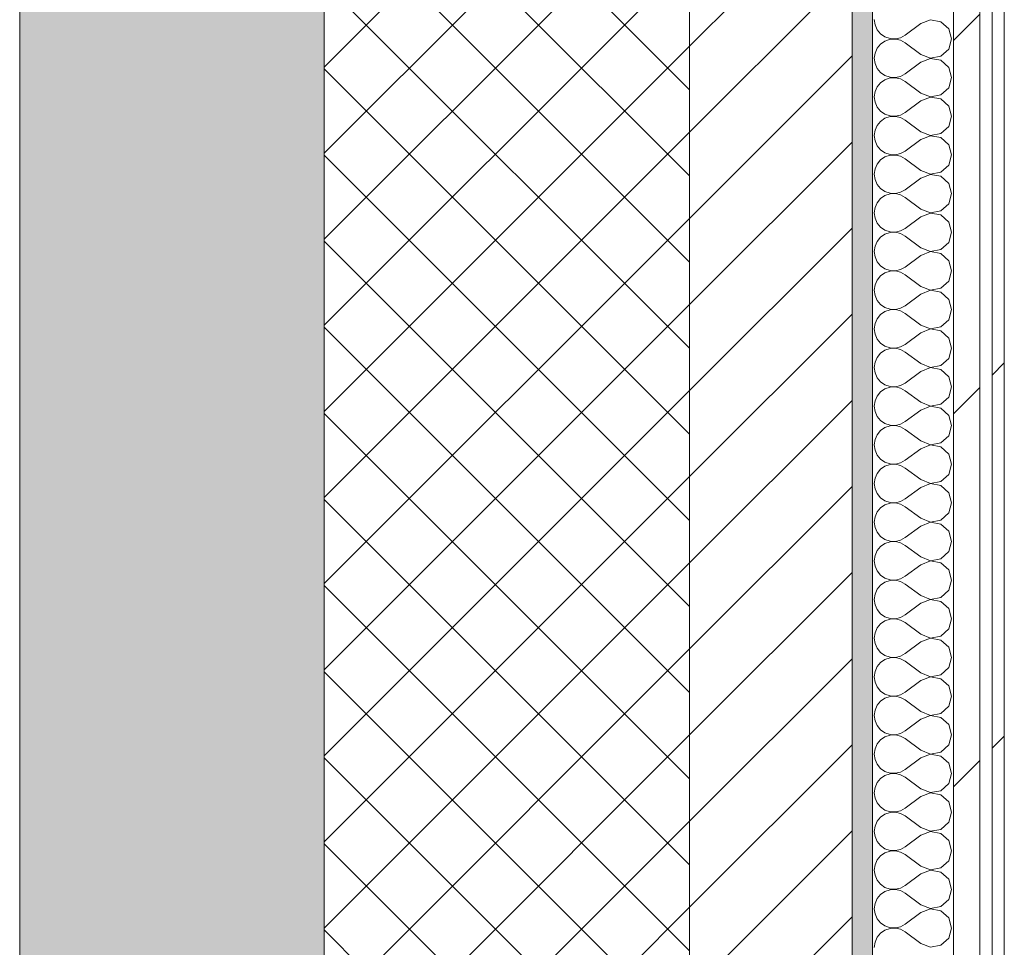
# Model space of a CAD drawing. Header units: millimetres. Extents: x -40968 to 11883, y -18816 to 4378.
# Tile 243 of 256: x -2101 to -1616, y -9810 to -9352. Entities that reach past the tile are written whole.
import ezdxf

# ---------------------------------------------------------------- set-up
doc = ezdxf.new("R2010")
doc.units = ezdxf.units.MM
doc.header["$MEASUREMENT"] = 0
doc.linetypes.add('Wipeout_Contour', pattern=[1000, 0, -1000])
doc.layers.add('12_FAÇ_Façana', color=7, linetype='Continuous')
doc.layers.add('Nuevo_08_E_Envans secs', color=7, linetype='Continuous')
for name, color, linetype, lineweight, true_color in [('12_FAÇ_Façana_Pluma_Nº__102', 7, 'Continuous', 5, 0xcccccc), ('12_FAÇ_Façana_Pluma_Nº__174', 7, 'Continuous', 13, 0xe4ad2c), ('12_FAÇ_Façana_Pluma_Nº__176', 7, 'Continuous', 15, 0x93a0c6), ('Nuevo_08_E_Envans secs_Pluma_Nº__102', 7, 'Continuous', 5, 0xcccccc), ('Nuevo_08_E_Envans secs_Pluma_Nº__171', 171, 'Continuous', 13, 0xaaaaff), ('Nuevo_08_E_Envans secs_Pluma_Nº__177', 7, 'Continuous', 15, 0xf7e046)]:
    doc.layers.add(name, color=color, linetype=linetype, lineweight=lineweight, true_color=true_color)
for name, color, linetype, lineweight in [('12_FAÇ_Façana_Pluma_Nº__2', 8, 'Continuous', 5), ('12_FAÇ_Façana_Pluma_Nº__7', 7, 'Continuous', 5), ('Nuevo_08_E_Envans secs_Pluma_Nº__1', 7, 'Continuous', 5)]:
    doc.layers.add(name, color=color, linetype=linetype, lineweight=lineweight)
pattern_1 = [(45, (0, 0), (-183.848, 183.848), [195, -65]), (45, (7e-14, 183.85), (-183.848, 183.848), [195, -65])]

# ---------------------------------------------------------------- blocks, each defined once
blk = doc.blocks.new('Muro_1_1', base_point=(-1681.11, -1193.98))
at = {"layer": '12_FAÇ_Façana_Pluma_Nº__102', "linetype": 'Continuous', "lineweight": 0, "true_color": 0xe5e5e5}
blk.add_hatch(color=254, dxfattribs=at).paths.add_polyline_path([(-2101.11, -10658.98), (-1951.11, -10658.98), (-1951.11, -7438.98), (-1971.11, -7438.98), (-1971.11, -6988.97), (-1951.11, -6988.97), (-1951.11, -1638.98), (-2101.11, -1638.98)])
at = {"layer": '12_FAÇ_Façana_Pluma_Nº__174', "linetype": 'Continuous', "lineweight": 13, "true_color": 0xe4ad2c}
h = blk.add_hatch(dxfattribs=at)
h.set_pattern_fill('SATE_Aislamiento_0001', color=42, style=0, pattern_type=2)
h.set_pattern_definition([(45, (0, 0), (-21.2132, 21.2132), []), (135, (0, 0), (21.2132, 21.2132), [])])
h.paths.add_polyline_path([(-1951.11, -7438.98), (-1951.11, -10658.98), (-1771.11, -10658.98), (-1771.11, -7438.98)])
at = {"layer": '12_FAÇ_Façana_Pluma_Nº__176', "linetype": 'Continuous', "lineweight": 0, "true_color": 0x495063}
blk.add_hatch(color=251, dxfattribs=at).paths.add_polyline_path([(-1691.11, -7438.98), (-1691.11, -10658.98), (-1681.11, -10658.98), (-1681.11, -7438.98)])
at = {"layer": '12_FAÇ_Façana_Pluma_Nº__2', "linetype": 'Continuous', "lineweight": 5}
h = blk.add_hatch(dxfattribs=at)
h.set_pattern_fill('Ceramic_0001', color=8, style=0, pattern_type=2)
h.set_pattern_definition([(45, (0, 0), (-21.2132, 21.2132), [])])
h.paths.add_polyline_path([(-1771.11, -7438.98), (-1771.11, -10658.98), (-1691.11, -10658.98), (-1691.11, -7438.98)])
at = {"layer": '12_FAÇ_Façana_Pluma_Nº__7', "color": 7, "linetype": 'Continuous', "lineweight": 5}
for p, q in [((-1951.11, -7438.98), (-1951.11, -10658.98)), ((-1771.11, -10658.98), (-1771.11, -7438.98)), ((-1691.11, -10658.98), (-1691.11, -7438.98))]:
    blk.add_line(p, q, dxfattribs=at)
at = {"layer": '12_FAÇ_Façana_Pluma_Nº__7', "color": 7, "linetype": 'Continuous', "lineweight": 5, "flags": 128}
for points in [[(-2101.11, -1638.98), (-2101.11, -10658.98)], [(-1681.11, -10658.98), (-1681.11, -7438.98)]]:
    blk.add_lwpolyline(points, dxfattribs=at)
blk = doc.blocks.new('*X357')
at = {"layer": 'Nuevo_08_E_Envans secs_Pluma_Nº__102', "color": 254, "linetype": 'Continuous', "lineweight": 5, "true_color": 0xcccccc}
for p, q in [((-1680.16, -9352.38), (-1679.79, -9354.98)), ((-1679.79, -9354.98), (-1678.73, -9357.39)), ((-1657.3, -9354.29), (-1664.92, -9360)), ((-1652.44, -9352.42), (-1657.3, -9354.29)), ((-1647.33, -9353.39), (-1652.44, -9352.42)), ((-1643.48, -9356.9), (-1647.33, -9353.39)), ((-1678.73, -9357.39), (-1677.06, -9359.41)), ((-1677.06, -9359.41), (-1674.89, -9360.9)), ((-1667.22, -9361.27), (-1664.92, -9360)), ((-1642.06, -9361.9), (-1643.48, -9356.9)), ((-1677.06, -9364.4), (-1678.73, -9366.42)), ((-1674.89, -9362.91), (-1677.06, -9364.4)), ((-1674.89, -9360.9), (-1672.4, -9361.74)), ((-1672.4, -9362.07), (-1674.89, -9362.91)), ((-1672.4, -9361.74), (-1669.78, -9361.87)), ((-1669.78, -9361.94), (-1672.4, -9362.07)), ((-1669.78, -9361.87), (-1667.22, -9361.27)), ((-1667.22, -9362.54), (-1669.78, -9361.94)), ((-1664.92, -9363.81), (-1667.22, -9362.54)), ((-1657.3, -9369.52), (-1664.92, -9363.81)), ((-1643.48, -9366.91), (-1642.06, -9361.9)), ((-1679.79, -9368.83), (-1680.16, -9371.43)), ((-1678.73, -9366.42), (-1679.79, -9368.83)), ((-1657.3, -9369.52), (-1652.44, -9371.39)), ((-1647.33, -9370.42), (-1643.48, -9366.91)), ((-1680.16, -9371.43), (-1679.79, -9374.03)), ((-1679.79, -9374.03), (-1678.73, -9376.44)), ((-1657.3, -9373.33), (-1664.92, -9379.05)), ((-1652.44, -9371.47), (-1657.3, -9373.33)), ((-1652.44, -9371.39), (-1647.33, -9370.42)), ((-1647.33, -9372.43), (-1652.44, -9371.47)), ((-1643.48, -9375.95), (-1647.33, -9372.43)), ((-1678.73, -9376.44), (-1677.06, -9378.46)), ((-1677.06, -9378.46), (-1674.89, -9379.95)), ((-1667.22, -9380.32), (-1664.92, -9379.05)), ((-1642.06, -9380.95), (-1643.48, -9375.95)), ((-1677.06, -9383.45), (-1678.73, -9385.47)), ((-1674.89, -9381.96), (-1677.06, -9383.45)), ((-1674.89, -9379.95), (-1672.4, -9380.79)), ((-1672.4, -9381.12), (-1674.89, -9381.96)), ((-1672.4, -9380.79), (-1669.78, -9380.91)), ((-1669.78, -9380.99), (-1672.4, -9381.12)), ((-1669.78, -9380.91), (-1667.22, -9380.32)), ((-1667.22, -9381.59), (-1669.78, -9380.99)), ((-1664.92, -9382.86), (-1667.22, -9381.59)), ((-1657.3, -9388.57), (-1664.92, -9382.86)), ((-1643.48, -9385.96), (-1642.06, -9380.95)), ((-1679.79, -9387.87), (-1680.16, -9390.48)), ((-1678.73, -9385.47), (-1679.79, -9387.87)), ((-1657.3, -9388.57), (-1652.44, -9390.44)), ((-1652.44, -9390.44), (-1647.33, -9389.47)), ((-1647.33, -9389.47), (-1643.48, -9385.96)), ((-1680.16, -9390.48), (-1679.79, -9393.08)), ((-1679.79, -9393.08), (-1678.73, -9395.48)), ((-1657.3, -9392.38), (-1664.92, -9398.1)), ((-1652.44, -9390.51), (-1657.3, -9392.38)), ((-1647.33, -9391.48), (-1652.44, -9390.51)), ((-1643.48, -9394.99), (-1647.33, -9391.48)), ((-1678.73, -9395.48), (-1677.06, -9397.51)), ((-1677.06, -9397.51), (-1674.89, -9398.99)), ((-1674.89, -9398.99), (-1672.4, -9399.83)), ((-1667.22, -9399.37), (-1664.92, -9398.1)), ((-1642.06, -9400), (-1643.48, -9394.99)), ((-1677.06, -9402.49), (-1678.73, -9404.52)), ((-1674.89, -9401.01), (-1677.06, -9402.49)), ((-1672.4, -9400.17), (-1674.89, -9401.01)), ((-1672.4, -9399.83), (-1669.78, -9399.96)), ((-1669.78, -9400.04), (-1672.4, -9400.17)), ((-1669.78, -9399.96), (-1667.22, -9399.37)), ((-1667.22, -9400.63), (-1669.78, -9400.04)), ((-1664.92, -9401.9), (-1667.22, -9400.63)), ((-1657.3, -9407.62), (-1664.92, -9401.9)), ((-1643.48, -9405.01), (-1642.06, -9400)), ((-1679.79, -9406.92), (-1680.16, -9409.52)), ((-1678.73, -9404.52), (-1679.79, -9406.92)), ((-1657.3, -9407.62), (-1652.44, -9409.49)), ((-1652.44, -9409.49), (-1647.33, -9408.52)), ((-1647.33, -9408.52), (-1643.48, -9405.01)), ((-1680.16, -9409.52), (-1679.79, -9412.13)), ((-1679.79, -9412.13), (-1678.73, -9414.53)), ((-1657.3, -9411.43), (-1664.92, -9417.14)), ((-1652.44, -9409.56), (-1657.3, -9411.43)), ((-1647.33, -9410.53), (-1652.44, -9409.56)), ((-1643.48, -9414.04), (-1647.33, -9410.53)), ((-1678.73, -9414.53), (-1677.06, -9416.55)), ((-1677.06, -9416.55), (-1674.89, -9418.04)), ((-1674.89, -9418.04), (-1672.4, -9418.88)), ((-1669.78, -9419.01), (-1667.22, -9418.41)), ((-1667.22, -9418.41), (-1664.92, -9417.14)), ((-1642.06, -9419.05), (-1643.48, -9414.04)), ((-1677.06, -9421.54), (-1678.73, -9423.56)), ((-1674.89, -9420.05), (-1677.06, -9421.54)), ((-1672.4, -9419.21), (-1674.89, -9420.05)), ((-1672.4, -9418.88), (-1669.78, -9419.01)), ((-1669.78, -9419.09), (-1672.4, -9419.21)), ((-1667.22, -9419.68), (-1669.78, -9419.09)), ((-1664.92, -9420.95), (-1667.22, -9419.68)), ((-1657.3, -9426.67), (-1664.92, -9420.95)), ((-1643.48, -9424.05), (-1642.06, -9419.05)), ((-1679.79, -9425.97), (-1680.16, -9428.57)), ((-1678.73, -9423.56), (-1679.79, -9425.97)), ((-1657.3, -9426.67), (-1652.44, -9428.53)), ((-1652.44, -9428.53), (-1647.33, -9427.57)), ((-1647.33, -9427.57), (-1643.48, -9424.05)), ((-1680.16, -9428.57), (-1679.79, -9431.17)), ((-1679.79, -9431.17), (-1678.73, -9433.58)), ((-1657.3, -9430.48), (-1664.92, -9436.19)), ((-1652.44, -9428.61), (-1657.3, -9430.48)), ((-1647.33, -9429.58), (-1652.44, -9428.61)), ((-1643.48, -9433.09), (-1647.33, -9429.58)), ((-1642.06, -9438.1), (-1643.48, -9433.09)), ((-1678.73, -9433.58), (-1677.06, -9435.6)), ((-1677.06, -9435.6), (-1674.89, -9437.09)), ((-1674.89, -9437.09), (-1672.4, -9437.93)), ((-1672.4, -9437.93), (-1669.78, -9438.06)), ((-1669.78, -9438.06), (-1667.22, -9437.46)), ((-1667.22, -9437.46), (-1664.92, -9436.19)), ((-1643.48, -9443.1), (-1642.06, -9438.1)), ((-1678.73, -9442.61), (-1679.79, -9445.02)), ((-1677.06, -9440.59), (-1678.73, -9442.61)), ((-1674.89, -9439.1), (-1677.06, -9440.59)), ((-1672.4, -9438.26), (-1674.89, -9439.1)), ((-1669.78, -9438.13), (-1672.4, -9438.26)), ((-1667.22, -9438.73), (-1669.78, -9438.13)), ((-1664.92, -9440), (-1667.22, -9438.73)), ((-1657.3, -9445.71), (-1664.92, -9440)), ((-1679.79, -9445.02), (-1680.16, -9447.62)), ((-1680.16, -9447.62), (-1679.79, -9450.22)), ((-1657.3, -9445.71), (-1652.44, -9447.58)), ((-1652.44, -9447.66), (-1657.3, -9449.52)), ((-1652.44, -9447.58), (-1647.33, -9446.61)), ((-1647.33, -9448.62), (-1652.44, -9447.66)), ((-1647.33, -9446.61), (-1643.48, -9443.1)), ((-1679.79, -9450.22), (-1678.73, -9452.63)), ((-1678.73, -9452.63), (-1677.06, -9454.65)), ((-1657.3, -9449.52), (-1664.92, -9455.24)), ((-1643.48, -9452.14), (-1647.33, -9448.62)), ((-1642.06, -9457.14), (-1643.48, -9452.14)), ((-1677.06, -9454.65), (-1674.89, -9456.14)), ((-1674.89, -9456.14), (-1672.4, -9456.98)), ((-1672.4, -9457.31), (-1674.89, -9458.15)), ((-1672.4, -9456.98), (-1669.78, -9457.1)), ((-1669.78, -9457.18), (-1672.4, -9457.31)), ((-1669.78, -9457.1), (-1667.22, -9456.51)), ((-1667.22, -9457.78), (-1669.78, -9457.18)), ((-1667.22, -9456.51), (-1664.92, -9455.24)), ((-1643.48, -9462.15), (-1642.06, -9457.14)), ((-1678.73, -9461.66), (-1679.79, -9464.06)), ((-1677.06, -9459.64), (-1678.73, -9461.66)), ((-1674.89, -9458.15), (-1677.06, -9459.64)), ((-1664.92, -9459.05), (-1667.22, -9457.78)), ((-1657.3, -9464.76), (-1664.92, -9459.05)), ((-1647.33, -9465.66), (-1643.48, -9462.15)), ((-1679.79, -9464.06), (-1680.16, -9466.67)), ((-1680.16, -9466.67), (-1679.79, -9469.27)), ((-1657.3, -9464.76), (-1652.44, -9466.63)), ((-1652.44, -9466.71), (-1657.3, -9468.57)), ((-1652.44, -9466.63), (-1647.33, -9465.66)), ((-1647.33, -9467.67), (-1652.44, -9466.71)), ((-1679.79, -9469.27), (-1678.73, -9471.67)), ((-1678.73, -9471.67), (-1677.06, -9473.7)), ((-1657.3, -9468.57), (-1664.92, -9474.29)), ((-1643.48, -9471.18), (-1647.33, -9467.67)), ((-1642.06, -9476.19), (-1643.48, -9471.18)), ((-1677.06, -9473.7), (-1674.89, -9475.19)), ((-1674.89, -9475.19), (-1672.4, -9476.02)), ((-1672.4, -9476.36), (-1674.89, -9477.2)), ((-1672.4, -9476.02), (-1669.78, -9476.15)), ((-1669.78, -9476.23), (-1672.4, -9476.36)), ((-1669.78, -9476.15), (-1667.22, -9475.56)), ((-1667.22, -9476.82), (-1669.78, -9476.23)), ((-1667.22, -9475.56), (-1664.92, -9474.29)), ((-1664.92, -9478.1), (-1667.22, -9476.82)), ((-1643.48, -9481.2), (-1642.06, -9476.19)), ((-1678.73, -9480.71), (-1679.79, -9483.11)), ((-1677.06, -9478.68), (-1678.73, -9480.71)), ((-1674.89, -9477.2), (-1677.06, -9478.68)), ((-1657.3, -9483.81), (-1664.92, -9478.1)), ((-1647.33, -9484.71), (-1643.48, -9481.2)), ((-1679.79, -9483.11), (-1680.16, -9485.71)), ((-1680.16, -9485.71), (-1679.79, -9488.32)), ((-1657.3, -9483.81), (-1652.44, -9485.68)), ((-1652.44, -9485.75), (-1657.3, -9487.62)), ((-1652.44, -9485.68), (-1647.33, -9484.71)), ((-1647.33, -9486.72), (-1652.44, -9485.75)), ((-1679.79, -9488.32), (-1678.73, -9490.72)), ((-1678.73, -9490.72), (-1677.06, -9492.74)), ((-1657.3, -9487.62), (-1664.92, -9493.33)), ((-1643.48, -9490.23), (-1647.33, -9486.72)), ((-1642.06, -9495.24), (-1643.48, -9490.23)), ((-1677.06, -9492.74), (-1674.89, -9494.23)), ((-1674.89, -9496.24), (-1677.06, -9497.73)), ((-1674.89, -9494.23), (-1672.4, -9495.07)), ((-1672.4, -9495.4), (-1674.89, -9496.24)), ((-1672.4, -9495.07), (-1669.78, -9495.2)), ((-1669.78, -9495.28), (-1672.4, -9495.4)), ((-1669.78, -9495.2), (-1667.22, -9494.6)), ((-1667.22, -9495.87), (-1669.78, -9495.28)), ((-1667.22, -9494.6), (-1664.92, -9493.33)), ((-1664.92, -9497.14), (-1667.22, -9495.87)), ((-1643.48, -9500.25), (-1642.06, -9495.24)), ((-1678.73, -9499.75), (-1679.79, -9502.16)), ((-1677.06, -9497.73), (-1678.73, -9499.75)), ((-1657.3, -9502.86), (-1664.92, -9497.14)), ((-1647.33, -9503.76), (-1643.48, -9500.25)), ((-1679.79, -9502.16), (-1680.16, -9504.76)), ((-1680.16, -9504.76), (-1679.79, -9507.36)), ((-1657.3, -9502.86), (-1652.44, -9504.72)), ((-1652.44, -9504.8), (-1657.3, -9506.67)), ((-1652.44, -9504.72), (-1647.33, -9503.76)), ((-1647.33, -9505.77), (-1652.44, -9504.8)), ((-1643.48, -9509.28), (-1647.33, -9505.77)), ((-1679.79, -9507.36), (-1678.73, -9509.77)), ((-1678.73, -9509.77), (-1677.06, -9511.79)), ((-1657.3, -9506.67), (-1664.92, -9512.38)), ((-1642.06, -9514.29), (-1643.48, -9509.28)), ((-1677.06, -9511.79), (-1674.89, -9513.28)), ((-1674.89, -9515.29), (-1677.06, -9516.78)), ((-1674.89, -9513.28), (-1672.4, -9514.12)), ((-1672.4, -9514.45), (-1674.89, -9515.29)), ((-1672.4, -9514.12), (-1669.78, -9514.25)), ((-1669.78, -9514.32), (-1672.4, -9514.45)), ((-1669.78, -9514.25), (-1667.22, -9513.65)), ((-1667.22, -9514.92), (-1669.78, -9514.32)), ((-1667.22, -9513.65), (-1664.92, -9512.38)), ((-1664.92, -9516.19), (-1667.22, -9514.92)), ((-1643.48, -9519.29), (-1642.06, -9514.29)), ((-1678.73, -9518.8), (-1679.79, -9521.21)), ((-1677.06, -9516.78), (-1678.73, -9518.8)), ((-1657.3, -9521.9), (-1664.92, -9516.19)), ((-1647.33, -9522.8), (-1643.48, -9519.29)), ((-1679.79, -9521.21), (-1680.16, -9523.81)), ((-1680.16, -9523.81), (-1679.79, -9526.41)), ((-1657.3, -9521.9), (-1652.44, -9523.77)), ((-1652.44, -9523.85), (-1657.3, -9525.71)), ((-1652.44, -9523.77), (-1647.33, -9522.8)), ((-1647.33, -9524.81), (-1652.44, -9523.85)), ((-1643.48, -9528.33), (-1647.33, -9524.81)), ((-1679.79, -9526.41), (-1678.73, -9528.82)), ((-1678.73, -9528.82), (-1677.06, -9530.84)), ((-1657.3, -9525.71), (-1664.92, -9531.43)), ((-1642.06, -9533.33), (-1643.48, -9528.33)), ((-1677.06, -9530.84), (-1674.89, -9532.33)), ((-1674.89, -9534.34), (-1677.06, -9535.83)), ((-1674.89, -9532.33), (-1672.4, -9533.17)), ((-1672.4, -9533.5), (-1674.89, -9534.34)), ((-1672.4, -9533.17), (-1669.78, -9533.29)), ((-1669.78, -9533.37), (-1672.4, -9533.5)), ((-1669.78, -9533.29), (-1667.22, -9532.7)), ((-1667.22, -9533.97), (-1669.78, -9533.37)), ((-1667.22, -9532.7), (-1664.92, -9531.43)), ((-1664.92, -9535.24), (-1667.22, -9533.97)), ((-1643.48, -9538.34), (-1642.06, -9533.33)), ((-1678.73, -9537.85), (-1679.79, -9540.25)), ((-1677.06, -9535.83), (-1678.73, -9537.85)), ((-1657.3, -9540.95), (-1664.92, -9535.24)), ((-1647.33, -9541.85), (-1643.48, -9538.34)), ((-1679.79, -9540.25), (-1680.16, -9542.86)), ((-1680.16, -9542.86), (-1679.79, -9545.46)), ((-1657.3, -9544.76), (-1664.92, -9550.48)), ((-1657.3, -9540.95), (-1652.44, -9542.82)), ((-1652.44, -9542.9), (-1657.3, -9544.76)), ((-1652.44, -9542.82), (-1647.33, -9541.85)), ((-1647.33, -9543.86), (-1652.44, -9542.9)), ((-1643.48, -9547.37), (-1647.33, -9543.86)), ((-1679.79, -9545.46), (-1678.73, -9547.86)), ((-1678.73, -9547.86), (-1677.06, -9549.89)), ((-1642.06, -9552.38), (-1643.48, -9547.37)), ((-1677.06, -9549.89), (-1674.89, -9551.38)), ((-1674.89, -9553.39), (-1677.06, -9554.87)), ((-1674.89, -9551.38), (-1672.4, -9552.22)), ((-1672.4, -9552.55), (-1674.89, -9553.39)), ((-1672.4, -9552.22), (-1669.78, -9552.34)), ((-1669.78, -9552.42), (-1672.4, -9552.55)), ((-1669.78, -9552.34), (-1667.22, -9551.75)), ((-1667.22, -9553.01), (-1669.78, -9552.42)), ((-1667.22, -9551.75), (-1664.92, -9550.48)), ((-1664.92, -9554.29), (-1667.22, -9553.01)), ((-1657.3, -9560), (-1664.92, -9554.29)), ((-1643.48, -9557.39), (-1642.06, -9552.38)), ((-1679.79, -9559.3), (-1680.16, -9561.9)), ((-1678.73, -9556.9), (-1679.79, -9559.3)), ((-1677.06, -9554.87), (-1678.73, -9556.9)), ((-1647.33, -9560.9), (-1643.48, -9557.39)), ((-1680.16, -9561.9), (-1679.79, -9564.51)), ((-1657.3, -9563.81), (-1664.92, -9569.52)), ((-1657.3, -9560), (-1652.44, -9561.87)), ((-1652.44, -9561.94), (-1657.3, -9563.81)), ((-1652.44, -9561.87), (-1647.33, -9560.9)), ((-1647.33, -9562.91), (-1652.44, -9561.94)), ((-1643.48, -9566.42), (-1647.33, -9562.91)), ((-1679.79, -9564.51), (-1678.73, -9566.91)), ((-1678.73, -9566.91), (-1677.06, -9568.94)), ((-1677.06, -9568.94), (-1674.89, -9570.42)), ((-1642.06, -9571.43), (-1643.48, -9566.42)), ((-1674.89, -9572.43), (-1677.06, -9573.92)), ((-1674.89, -9570.42), (-1672.4, -9571.26)), ((-1672.4, -9571.59), (-1674.89, -9572.43)), ((-1672.4, -9571.26), (-1669.78, -9571.39)), ((-1669.78, -9571.47), (-1672.4, -9571.59)), ((-1669.78, -9571.39), (-1667.22, -9570.8)), ((-1667.22, -9572.06), (-1669.78, -9571.47)), ((-1667.22, -9570.8), (-1664.92, -9569.52)), ((-1664.92, -9573.33), (-1667.22, -9572.06)), ((-1657.3, -9579.05), (-1664.92, -9573.33)), ((-1643.48, -9576.44), (-1642.06, -9571.43)), ((-1679.79, -9578.35), (-1680.16, -9580.95)), ((-1678.73, -9575.95), (-1679.79, -9578.35)), ((-1677.06, -9573.92), (-1678.73, -9575.95)), ((-1647.33, -9579.95), (-1643.48, -9576.44)), ((-1680.16, -9580.95), (-1679.79, -9583.55)), ((-1679.79, -9583.55), (-1678.73, -9585.96)), ((-1657.3, -9582.86), (-1664.92, -9588.57)), ((-1657.3, -9579.05), (-1652.44, -9580.91)), ((-1652.44, -9580.99), (-1657.3, -9582.86)), ((-1652.44, -9580.91), (-1647.33, -9579.95)), ((-1647.33, -9581.96), (-1652.44, -9580.99)), ((-1643.48, -9585.47), (-1647.33, -9581.96)), ((-1678.73, -9585.96), (-1677.06, -9587.98)), ((-1677.06, -9587.98), (-1674.89, -9589.47)), ((-1642.06, -9590.48), (-1643.48, -9585.47)), ((-1677.06, -9592.97), (-1678.73, -9594.99)), ((-1674.89, -9591.48), (-1677.06, -9592.97)), ((-1674.89, -9589.47), (-1672.4, -9590.31)), ((-1672.4, -9590.64), (-1674.89, -9591.48)), ((-1672.4, -9590.31), (-1669.78, -9590.44)), ((-1669.78, -9590.51), (-1672.4, -9590.64)), ((-1669.78, -9590.44), (-1667.22, -9589.84)), ((-1667.22, -9591.11), (-1669.78, -9590.51)), ((-1667.22, -9589.84), (-1664.92, -9588.57)), ((-1664.92, -9592.38), (-1667.22, -9591.11)), ((-1657.3, -9598.1), (-1664.92, -9592.38)), ((-1643.48, -9595.48), (-1642.06, -9590.48)), ((-1679.79, -9597.4), (-1680.16, -9600)), ((-1678.73, -9594.99), (-1679.79, -9597.4)), ((-1657.3, -9598.1), (-1652.44, -9599.96)), ((-1647.33, -9598.99), (-1643.48, -9595.48)), ((-1680.16, -9600), (-1679.79, -9602.6)), ((-1679.79, -9602.6), (-1678.73, -9605.01)), ((-1657.3, -9601.9), (-1664.92, -9607.62)), ((-1652.44, -9600.04), (-1657.3, -9601.9)), ((-1652.44, -9599.96), (-1647.33, -9598.99)), ((-1647.33, -9601.01), (-1652.44, -9600.04)), ((-1643.48, -9604.52), (-1647.33, -9601.01)), ((-1678.73, -9605.01), (-1677.06, -9607.03)), ((-1677.06, -9607.03), (-1674.89, -9608.52)), ((-1667.22, -9608.89), (-1664.92, -9607.62)), ((-1642.06, -9609.52), (-1643.48, -9604.52)), ((-1677.06, -9612.02), (-1678.73, -9614.04)), ((-1674.89, -9610.53), (-1677.06, -9612.02)), ((-1674.89, -9608.52), (-1672.4, -9609.36)), ((-1672.4, -9609.69), (-1674.89, -9610.53)), ((-1672.4, -9609.36), (-1669.78, -9609.49)), ((-1669.78, -9609.56), (-1672.4, -9609.69)), ((-1669.78, -9609.49), (-1667.22, -9608.89)), ((-1667.22, -9610.16), (-1669.78, -9609.56)), ((-1664.92, -9611.43), (-1667.22, -9610.16)), ((-1657.3, -9617.14), (-1664.92, -9611.43)), ((-1643.48, -9614.53), (-1642.06, -9609.52)), ((-1679.79, -9616.45), (-1680.16, -9619.05)), ((-1678.73, -9614.04), (-1679.79, -9616.45)), ((-1657.3, -9617.14), (-1652.44, -9619.01)), ((-1647.33, -9618.04), (-1643.48, -9614.53)), ((-1680.16, -9619.05), (-1679.79, -9621.65)), ((-1679.79, -9621.65), (-1678.73, -9624.05)), ((-1657.3, -9620.95), (-1664.92, -9626.67)), ((-1652.44, -9619.09), (-1657.3, -9620.95)), ((-1652.44, -9619.01), (-1647.33, -9618.04)), ((-1647.33, -9620.05), (-1652.44, -9619.09)), ((-1643.48, -9623.56), (-1647.33, -9620.05)), ((-1678.73, -9624.05), (-1677.06, -9626.08)), ((-1677.06, -9626.08), (-1674.89, -9627.57)), ((-1667.22, -9627.94), (-1664.92, -9626.67)), ((-1642.06, -9628.57), (-1643.48, -9623.56)), ((-1677.06, -9631.06), (-1678.73, -9633.09)), ((-1674.89, -9629.58), (-1677.06, -9631.06)), ((-1674.89, -9627.57), (-1672.4, -9628.41)), ((-1672.4, -9628.74), (-1674.89, -9629.58)), ((-1672.4, -9628.41), (-1669.78, -9628.53)), ((-1669.78, -9628.61), (-1672.4, -9628.74)), ((-1669.78, -9628.53), (-1667.22, -9627.94)), ((-1667.22, -9629.2), (-1669.78, -9628.61)), ((-1664.92, -9630.48), (-1667.22, -9629.2)), ((-1657.3, -9636.19), (-1664.92, -9630.48)), ((-1643.48, -9633.58), (-1642.06, -9628.57)), ((-1679.79, -9635.49), (-1680.16, -9638.1)), ((-1678.73, -9633.09), (-1679.79, -9635.49)), ((-1657.3, -9636.19), (-1652.44, -9638.06)), ((-1647.33, -9637.09), (-1643.48, -9633.58)), ((-1680.16, -9638.1), (-1679.79, -9640.7)), ((-1679.79, -9640.7), (-1678.73, -9643.1)), ((-1657.3, -9640), (-1664.92, -9645.71)), ((-1652.44, -9638.13), (-1657.3, -9640)), ((-1652.44, -9638.06), (-1647.33, -9637.09)), ((-1647.33, -9639.1), (-1652.44, -9638.13)), ((-1643.48, -9642.61), (-1647.33, -9639.1)), ((-1678.73, -9643.1), (-1677.06, -9645.13)), ((-1677.06, -9645.13), (-1674.89, -9646.61)), ((-1674.89, -9646.61), (-1672.4, -9647.45)), ((-1667.22, -9646.99), (-1664.92, -9645.71)), ((-1642.06, -9647.62), (-1643.48, -9642.61)), ((-1677.06, -9650.11), (-1678.73, -9652.14)), ((-1674.89, -9648.62), (-1677.06, -9650.11)), ((-1672.4, -9647.78), (-1674.89, -9648.62)), ((-1672.4, -9647.45), (-1669.78, -9647.58)), ((-1669.78, -9647.66), (-1672.4, -9647.78)), ((-1669.78, -9647.58), (-1667.22, -9646.99)), ((-1667.22, -9648.25), (-1669.78, -9647.66)), ((-1664.92, -9649.52), (-1667.22, -9648.25)), ((-1657.3, -9655.24), (-1664.92, -9649.52)), ((-1643.48, -9652.63), (-1642.06, -9647.62)), ((-1679.79, -9654.54), (-1680.16, -9657.14)), ((-1678.73, -9652.14), (-1679.79, -9654.54)), ((-1657.3, -9655.24), (-1652.44, -9657.1)), ((-1652.44, -9657.1), (-1647.33, -9656.14)), ((-1647.33, -9656.14), (-1643.48, -9652.63)), ((-1680.16, -9657.14), (-1679.79, -9659.75)), ((-1679.79, -9659.75), (-1678.73, -9662.15)), ((-1657.3, -9659.05), (-1664.92, -9664.76)), ((-1652.44, -9657.18), (-1657.3, -9659.05)), ((-1647.33, -9658.15), (-1652.44, -9657.18)), ((-1643.48, -9661.66), (-1647.33, -9658.15)), ((-1678.73, -9662.15), (-1677.06, -9664.17)), ((-1677.06, -9664.17), (-1674.89, -9665.66)), ((-1674.89, -9665.66), (-1672.4, -9666.5)), ((-1669.78, -9666.63), (-1667.22, -9666.03)), ((-1667.22, -9666.03), (-1664.92, -9664.76)), ((-1642.06, -9666.67), (-1643.48, -9661.66)), ((-1677.06, -9669.16), (-1678.73, -9671.18)), ((-1674.89, -9667.67), (-1677.06, -9669.16)), ((-1672.4, -9666.83), (-1674.89, -9667.67)), ((-1672.4, -9666.5), (-1669.78, -9666.63)), ((-1669.78, -9666.71), (-1672.4, -9666.83)), ((-1667.22, -9667.3), (-1669.78, -9666.71)), ((-1664.92, -9668.57), (-1667.22, -9667.3)), ((-1657.3, -9674.29), (-1664.92, -9668.57)), ((-1643.48, -9671.67), (-1642.06, -9666.67)), ((-1679.79, -9673.59), (-1680.16, -9676.19)), ((-1678.73, -9671.18), (-1679.79, -9673.59)), ((-1657.3, -9674.29), (-1652.44, -9676.15)), ((-1652.44, -9676.15), (-1647.33, -9675.19)), ((-1647.33, -9675.19), (-1643.48, -9671.67)), ((-1680.16, -9676.19), (-1679.79, -9678.79)), ((-1679.79, -9678.79), (-1678.73, -9681.2)), ((-1657.3, -9678.1), (-1664.92, -9683.81)), ((-1652.44, -9676.23), (-1657.3, -9678.1)), ((-1647.33, -9677.2), (-1652.44, -9676.23)), ((-1643.48, -9680.71), (-1647.33, -9677.2)), ((-1678.73, -9681.2), (-1677.06, -9683.22)), ((-1677.06, -9683.22), (-1674.89, -9684.71)), ((-1674.89, -9684.71), (-1672.4, -9685.55)), ((-1669.78, -9685.68), (-1667.22, -9685.08)), ((-1667.22, -9685.08), (-1664.92, -9683.81)), ((-1642.06, -9685.71), (-1643.48, -9680.71)), ((-1678.73, -9690.23), (-1679.79, -9692.64)), ((-1677.06, -9688.21), (-1678.73, -9690.23)), ((-1674.89, -9686.72), (-1677.06, -9688.21)), ((-1672.4, -9685.88), (-1674.89, -9686.72)), ((-1672.4, -9685.55), (-1669.78, -9685.68)), ((-1669.78, -9685.75), (-1672.4, -9685.88)), ((-1667.22, -9686.35), (-1669.78, -9685.75)), ((-1664.92, -9687.62), (-1667.22, -9686.35)), ((-1657.3, -9693.33), (-1664.92, -9687.62)), ((-1643.48, -9690.72), (-1642.06, -9685.71)), ((-1679.79, -9692.64), (-1680.16, -9695.24)), ((-1657.3, -9693.33), (-1652.44, -9695.2)), ((-1652.44, -9695.2), (-1647.33, -9694.23)), ((-1647.33, -9694.23), (-1643.48, -9690.72)), ((-1680.16, -9695.24), (-1679.79, -9697.84)), ((-1679.79, -9697.84), (-1678.73, -9700.25)), ((-1657.3, -9697.14), (-1664.92, -9702.86)), ((-1652.44, -9695.28), (-1657.3, -9697.14)), ((-1647.33, -9696.24), (-1652.44, -9695.28)), ((-1643.48, -9699.75), (-1647.33, -9696.24)), ((-1642.06, -9704.76), (-1643.48, -9699.75)), ((-1678.73, -9700.25), (-1677.06, -9702.27)), ((-1677.06, -9702.27), (-1674.89, -9703.76)), ((-1674.89, -9703.76), (-1672.4, -9704.6)), ((-1672.4, -9704.6), (-1669.78, -9704.72)), ((-1669.78, -9704.8), (-1672.4, -9704.93)), ((-1669.78, -9704.72), (-1667.22, -9704.13)), ((-1667.22, -9705.4), (-1669.78, -9704.8)), ((-1667.22, -9704.13), (-1664.92, -9702.86)), ((-1643.48, -9709.77), (-1642.06, -9704.76)), ((-1678.73, -9709.28), (-1679.79, -9711.68)), ((-1677.06, -9707.26), (-1678.73, -9709.28)), ((-1674.89, -9705.77), (-1677.06, -9707.26)), ((-1672.4, -9704.93), (-1674.89, -9705.77)), ((-1664.92, -9706.67), (-1667.22, -9705.4)), ((-1657.3, -9712.38), (-1664.92, -9706.67)), ((-1679.79, -9711.68), (-1680.16, -9714.29)), ((-1680.16, -9714.29), (-1679.79, -9716.89)), ((-1657.3, -9712.38), (-1652.44, -9714.25)), ((-1652.44, -9714.32), (-1657.3, -9716.19)), ((-1652.44, -9714.25), (-1647.33, -9713.28)), ((-1647.33, -9715.29), (-1652.44, -9714.32)), ((-1647.33, -9713.28), (-1643.48, -9709.77)), ((-1679.79, -9716.89), (-1678.73, -9719.29)), ((-1678.73, -9719.29), (-1677.06, -9721.32)), ((-1657.3, -9716.19), (-1664.92, -9721.9)), ((-1643.48, -9718.8), (-1647.33, -9715.29)), ((-1642.06, -9723.81), (-1643.48, -9718.8)), ((-1677.06, -9721.32), (-1674.89, -9722.8)), ((-1674.89, -9722.8), (-1672.4, -9723.64)), ((-1672.4, -9723.98), (-1674.89, -9724.81)), ((-1672.4, -9723.64), (-1669.78, -9723.77)), ((-1669.78, -9723.85), (-1672.4, -9723.98)), ((-1669.78, -9723.77), (-1667.22, -9723.18)), ((-1667.22, -9724.44), (-1669.78, -9723.85)), ((-1667.22, -9723.18), (-1664.92, -9721.9)), ((-1643.48, -9728.82), (-1642.06, -9723.81)), ((-1678.73, -9728.33), (-1679.79, -9730.73)), ((-1677.06, -9726.3), (-1678.73, -9728.33)), ((-1674.89, -9724.81), (-1677.06, -9726.3)), ((-1664.92, -9725.71), (-1667.22, -9724.44)), ((-1657.3, -9731.43), (-1664.92, -9725.71)), ((-1647.33, -9732.33), (-1643.48, -9728.82)), ((-1679.79, -9730.73), (-1680.16, -9733.33)), ((-1680.16, -9733.33), (-1679.79, -9735.94)), ((-1657.3, -9731.43), (-1652.44, -9733.29)), ((-1652.44, -9733.37), (-1657.3, -9735.24)), ((-1652.44, -9733.29), (-1647.33, -9732.33)), ((-1647.33, -9734.34), (-1652.44, -9733.37)), ((-1679.79, -9735.94), (-1678.73, -9738.34)), ((-1678.73, -9738.34), (-1677.06, -9740.36)), ((-1657.3, -9735.24), (-1664.92, -9740.95)), ((-1643.48, -9737.85), (-1647.33, -9734.34)), ((-1642.06, -9742.86), (-1643.48, -9737.85)), ((-1677.06, -9740.36), (-1674.89, -9741.85)), ((-1674.89, -9741.85), (-1672.4, -9742.69)), ((-1672.4, -9743.02), (-1674.89, -9743.86)), ((-1672.4, -9742.69), (-1669.78, -9742.82)), ((-1669.78, -9742.9), (-1672.4, -9743.02)), ((-1669.78, -9742.82), (-1667.22, -9742.22)), ((-1667.22, -9743.49), (-1669.78, -9742.9)), ((-1667.22, -9742.22), (-1664.92, -9740.95)), ((-1664.92, -9744.76), (-1667.22, -9743.49)), ((-1643.48, -9747.86), (-1642.06, -9742.86)), ((-1678.73, -9747.37), (-1679.79, -9749.78)), ((-1677.06, -9745.35), (-1678.73, -9747.37)), ((-1674.89, -9743.86), (-1677.06, -9745.35)), ((-1657.3, -9750.48), (-1664.92, -9744.76)), ((-1647.33, -9751.38), (-1643.48, -9747.86)), ((-1679.79, -9749.78), (-1680.16, -9752.38)), ((-1680.16, -9752.38), (-1679.79, -9754.98)), ((-1657.3, -9750.48), (-1652.44, -9752.34)), ((-1652.44, -9752.42), (-1657.3, -9754.29)), ((-1652.44, -9752.34), (-1647.33, -9751.38)), ((-1647.33, -9753.39), (-1652.44, -9752.42)), ((-1679.79, -9754.98), (-1678.73, -9757.39)), ((-1678.73, -9757.39), (-1677.06, -9759.41)), ((-1657.3, -9754.29), (-1664.92, -9760)), ((-1643.48, -9756.9), (-1647.33, -9753.39)), ((-1642.06, -9761.9), (-1643.48, -9756.9)), ((-1677.06, -9759.41), (-1674.89, -9760.9)), ((-1674.89, -9762.91), (-1677.06, -9764.4)), ((-1674.89, -9760.9), (-1672.4, -9761.74)), ((-1672.4, -9762.07), (-1674.89, -9762.91)), ((-1672.4, -9761.74), (-1669.78, -9761.87)), ((-1669.78, -9761.94), (-1672.4, -9762.07)), ((-1669.78, -9761.87), (-1667.22, -9761.27)), ((-1667.22, -9762.54), (-1669.78, -9761.94)), ((-1667.22, -9761.27), (-1664.92, -9760)), ((-1664.92, -9763.81), (-1667.22, -9762.54)), ((-1643.48, -9766.91), (-1642.06, -9761.9)), ((-1678.73, -9766.42), (-1679.79, -9768.83)), ((-1677.06, -9764.4), (-1678.73, -9766.42)), ((-1657.3, -9769.52), (-1664.92, -9763.81)), ((-1647.33, -9770.42), (-1643.48, -9766.91)), ((-1679.79, -9768.83), (-1680.16, -9771.43)), ((-1680.16, -9771.43), (-1679.79, -9774.03)), ((-1657.3, -9769.52), (-1652.44, -9771.39)), ((-1652.44, -9771.47), (-1657.3, -9773.33)), ((-1652.44, -9771.39), (-1647.33, -9770.42)), ((-1647.33, -9772.43), (-1652.44, -9771.47)), ((-1643.48, -9775.95), (-1647.33, -9772.43)), ((-1679.79, -9774.03), (-1678.73, -9776.44)), ((-1678.73, -9776.44), (-1677.06, -9778.46)), ((-1657.3, -9773.33), (-1664.92, -9779.05)), ((-1642.06, -9780.95), (-1643.48, -9775.95)), ((-1677.06, -9778.46), (-1674.89, -9779.95)), ((-1674.89, -9781.96), (-1677.06, -9783.45)), ((-1674.89, -9779.95), (-1672.4, -9780.79)), ((-1672.4, -9781.12), (-1674.89, -9781.96)), ((-1672.4, -9780.79), (-1669.78, -9780.91)), ((-1669.78, -9780.99), (-1672.4, -9781.12)), ((-1669.78, -9780.91), (-1667.22, -9780.32)), ((-1667.22, -9781.59), (-1669.78, -9780.99)), ((-1667.22, -9780.32), (-1664.92, -9779.05)), ((-1664.92, -9782.86), (-1667.22, -9781.59)), ((-1643.48, -9785.96), (-1642.06, -9780.95)), ((-1678.73, -9785.47), (-1679.79, -9787.87)), ((-1677.06, -9783.45), (-1678.73, -9785.47)), ((-1657.3, -9788.57), (-1664.92, -9782.86)), ((-1647.33, -9789.47), (-1643.48, -9785.96)), ((-1679.79, -9787.87), (-1680.16, -9790.48)), ((-1680.16, -9790.48), (-1679.79, -9793.08)), ((-1657.3, -9788.57), (-1652.44, -9790.44)), ((-1652.44, -9790.51), (-1657.3, -9792.38)), ((-1652.44, -9790.44), (-1647.33, -9789.47)), ((-1647.33, -9791.48), (-1652.44, -9790.51)), ((-1643.48, -9794.99), (-1647.33, -9791.48)), ((-1679.79, -9793.08), (-1678.73, -9795.48)), ((-1678.73, -9795.48), (-1677.06, -9797.51)), ((-1657.3, -9792.38), (-1664.92, -9798.1)), ((-1642.06, -9800), (-1643.48, -9794.99)), ((-1677.06, -9797.51), (-1674.89, -9798.99)), ((-1674.89, -9801.01), (-1677.06, -9802.49)), ((-1674.89, -9798.99), (-1672.4, -9799.83)), ((-1672.4, -9800.17), (-1674.89, -9801.01)), ((-1672.4, -9799.83), (-1669.78, -9799.96)), ((-1669.78, -9800.04), (-1672.4, -9800.17)), ((-1669.78, -9799.96), (-1667.22, -9799.37)), ((-1667.22, -9800.63), (-1669.78, -9800.04)), ((-1667.22, -9799.37), (-1664.92, -9798.1)), ((-1664.92, -9801.9), (-1667.22, -9800.63)), ((-1643.48, -9805.01), (-1642.06, -9800)), ((-1678.73, -9804.52), (-1679.79, -9806.92)), ((-1677.06, -9802.49), (-1678.73, -9804.52)), ((-1657.3, -9807.62), (-1664.92, -9801.9)), ((-1647.33, -9808.52), (-1643.48, -9805.01)), ((-1679.79, -9806.92), (-1680.16, -9809.52)), ((-1657.3, -9807.62), (-1652.44, -9809.49)), ((-1652.44, -9809.49), (-1647.33, -9808.52))]:
    blk.add_line(p, q, dxfattribs=at)
blk = doc.blocks.new('Muro_122_1', base_point=(-1616.11, -10658.98))
at = {"layer": 'Nuevo_08_E_Envans secs_Pluma_Nº__1', "color": 7, "linetype": 'Continuous', "lineweight": 5, "flags": 128}
blk.add_lwpolyline([(-1681.11, -7438.98), (-1681.11, -10658.98)], dxfattribs=at)
at = {"color": 254, "linetype": 'Wipeout_Contour', "lineweight": 0, "ltscale": 36800.017837}
blk.add_wipeout([(-1628.11, -10658.98), (-1628.11, -7438.98), (-1641.11, -7438.98), (-1641.11, -10658.98)], dxfattribs=at).dxf.layer = 'Nuevo_08_E_Envans secs'
at = {"color": 254, "linetype": 'Wipeout_Contour', "lineweight": 0, "ltscale": 36788.711064}
blk.add_wipeout([(-1616.11, -10658.98), (-1616.11, -7438.98), (-1622.11, -7438.98), (-1622.11, -10658.98)], dxfattribs=at).dxf.layer = 'Nuevo_08_E_Envans secs'
at = {"layer": 'Nuevo_08_E_Envans secs_Pluma_Nº__171', "linetype": 'Continuous', "lineweight": 13, "true_color": 0xaaaaff}
h = blk.add_hatch(dxfattribs=at)
h.set_pattern_fill('Panellat_HPL_0001', color=161, style=0, pattern_type=2)
h.set_pattern_definition(pattern_1)
h.paths.add_polyline_path([(-1616.11, -10658.98), (-1616.11, -7438.98), (-1622.11, -7438.98), (-1622.11, -10658.98)])
at = {"layer": 'Nuevo_08_E_Envans secs_Pluma_Nº__177', "linetype": 'Continuous', "lineweight": 15, "true_color": 0xf7e046}
h = blk.add_hatch(dxfattribs=at)
h.set_pattern_fill('Panellat_HPL_0001', color=53, style=0, pattern_type=2)
h.set_pattern_definition(pattern_1)
h.paths.add_polyline_path([(-1628.11, -10658.98), (-1628.11, -7438.98), (-1641.11, -7438.98), (-1641.11, -10658.98)])
at = {"layer": 'Nuevo_08_E_Envans secs_Pluma_Nº__1', "color": 7, "linetype": 'Continuous', "lineweight": 5}
for p, q in [((-1641.11, -10658.98), (-1641.11, -7438.98)), ((-1628.11, -10658.98), (-1628.11, -7438.98)), ((-1622.11, -10658.98), (-1622.11, -7438.98))]:
    blk.add_line(p, q, dxfattribs=at)
at = {"layer": 'Nuevo_08_E_Envans secs_Pluma_Nº__1', "color": 7, "linetype": 'Continuous', "lineweight": 5, "flags": 128}
blk.add_lwpolyline([(-1616.11, -10658.98), (-1616.11, -7438.98)], dxfattribs=at)
at = {"layer": 'Nuevo_08_E_Envans secs', "color": 7, "lineweight": 20}
blk.add_blockref('*X357', (0, 0), dxfattribs=at)

msp = doc.modelspace()

# ---------------------------------------------------------------- block references
at = {"layer": '12_FAÇ_Façana', "color": 7, "lineweight": 20}
msp.add_blockref('Muro_1_1', (-1681.11, -1193.98), dxfattribs=at)

# ---------------------------------------------------------------- next in the draw order: block references
at = {"layer": 'Nuevo_08_E_Envans secs', "color": 7, "lineweight": 20}
msp.add_blockref('Muro_122_1', (-1616.11, -10658.98), dxfattribs=at)

doc.saveas('drawing.dxf')
